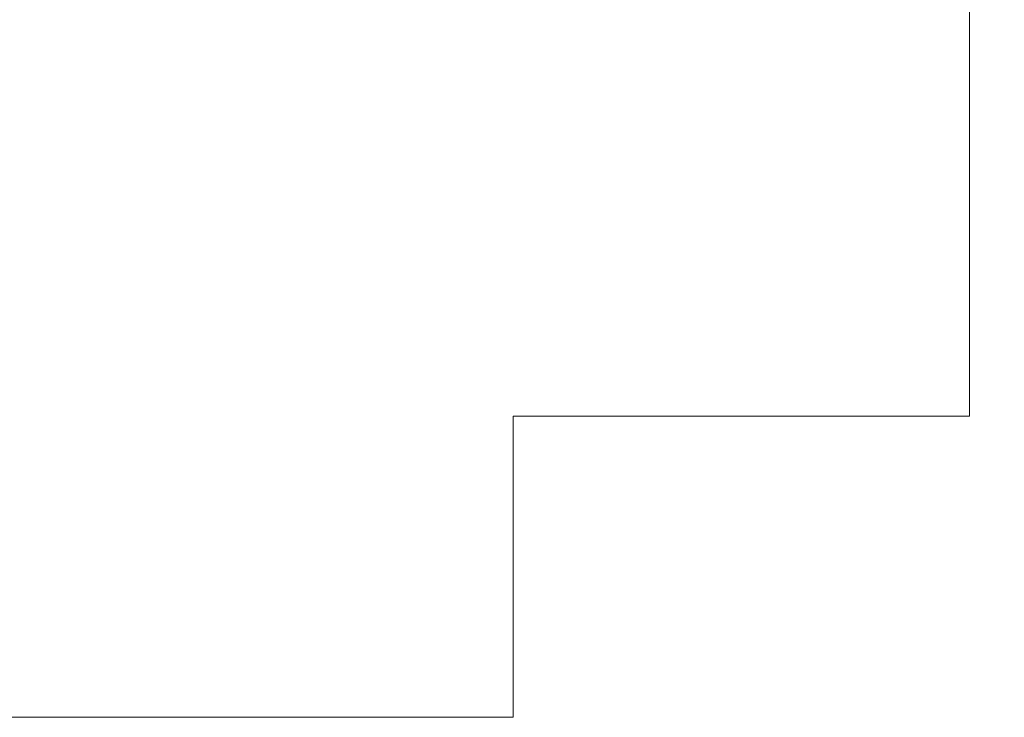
# Model space of a CAD drawing. Extents: x 2 to 1179, y -938 to -683.
# Tile 8 of 13: x 252 to 385, y -935 to -841. Entities that reach past the tile are written whole.
import ezdxf

# ---------------------------------------------------------------- set-up
doc = ezdxf.new("R2010")
doc.units = 0
doc.header["$MEASUREMENT"] = 0
doc.layers.add('B_ANNO_DIM', color=7, linetype='Continuous', lineweight=18)
doc.layers.add('B_ANNO_NOPLOT', color=47, linetype='Continuous', lineweight=18, plot=False)

# ---------------------------------------------------------------- blocks, each defined once
blk = doc.blocks.new('*U77')
at = {"layer": 'B_ANNO_NOPLOT', "flags": 128}
blk.add_lwpolyline([(2.1484, -558.5546), (2.1484, -306.5546), (326.0761, -306.5546), (326.0761, -319.6994), (380.1484, -319.6994), (380.1484, -518.055), (318.7192, -518.055), (318.7192, -558.5546)], close=True, dxfattribs=at)

msp = doc.modelspace()

# ---------------------------------------------------------------- block references
at = {"layer": 'B_ANNO_DIM'}
msp.add_blockref('*U77', (0, -376.75), dxfattribs=at)

doc.saveas('drawing.dxf')
